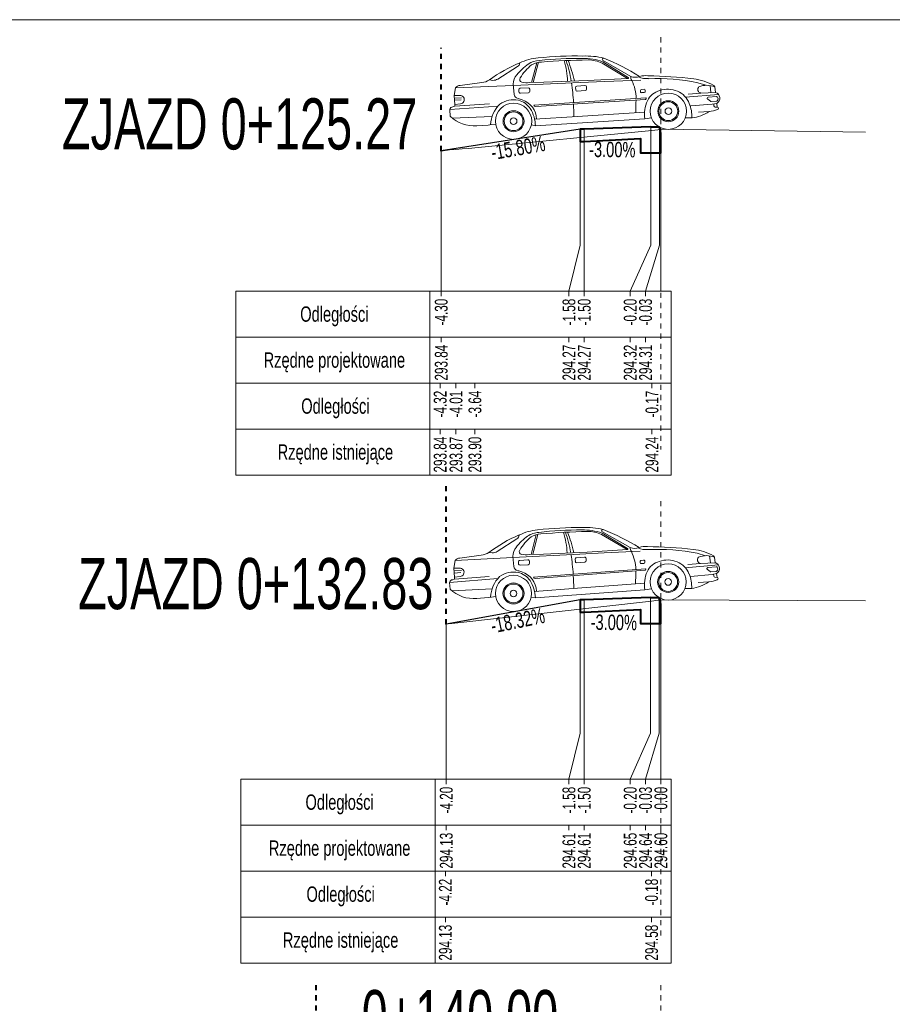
# Model space of a CAD drawing. Header units: metres. Extents: x 7438940.7 to 7438996.8, y 5557059.8 to 5557145.6.
# Tile 3 of 6: x 7438959.9 to 7438977, y 5557080.6 to 5557099.9. Entities that reach past the tile are written whole.
import ezdxf
from ezdxf.enums import TextEntityAlignment as Align

# ---------------------------------------------------------------- set-up
doc = ezdxf.new("R2010")
doc.units = ezdxf.units.M
doc.header["$MEASUREMENT"] = 0
doc.linetypes.add('DGN Style 4', pattern=[0.045851, 0.022926, -0.011463, 0, -0.011463])
for name, color, linetype, lineweight in [('1', 7, 'Continuous', 0), ('45', 7, 'Continuous', 0), ('60', 7, 'Continuous', 0), ('chodnik', 7, 'Continuous', 0), ('projektowany', 7, 'Continuous', 0), ('skarpa', 7, 'Continuous', 0), ('Warstwa 3', 7, 'Continuous', 0)]:
    doc.layers.add(name, color=color, linetype=linetype, lineweight=lineweight)
doc.styles.add('Style-Arial Narrow', font='ARIALN.TTF')

msp = doc.modelspace()

# ---------------------------------------------------------------- linework, layer by layer
at = {"layer": '1', "color": 1, "linetype": 'DGN Style 4', "lineweight": 40}
for p, q in [((7438968.162, 5557097.313), (7438968.162, 5557099.326)), ((7438968.261, 5557088.05), (7438968.261, 5557090.795)), ((7438965.711, 5557080.988), (7438965.711, 5557077.558))]:
    msp.add_line(p, q, dxfattribs=at)
at = {"layer": '1', "color": 6, "lineweight": 13}
for p, q in [((7438972.461, 5557097.737), (7438976.464, 5557097.677)), ((7438972.461, 5557088.524), (7438976.465, 5557088.508))]:
    msp.add_line(p, q, dxfattribs=at)
at = {"layer": '1', "color": 7, "linetype": 'Continuous', "lineweight": 0, "flags": 128}
for points in [[(7438972.262, 5557097.783), (7438972.262, 5557095.468), (7438971.861, 5557094.568), (7438971.861, 5557094.568)], [(7438968.141, 5557097.311), (7438968.201, 5557097.315), (7438968.322, 5557097.329), (7438968.451, 5557097.337), (7438968.572, 5557097.35), (7438968.7, 5557097.359), (7438968.822, 5557097.372), (7438972.287, 5557097.712), (7438972.461, 5557097.727)], [(7438970.882, 5557097.734), (7438970.882, 5557095.468), (7438970.662, 5557094.568)], [(7438970.962, 5557097.734), (7438970.962, 5557095.468), (7438970.962, 5557094.568)], [(7438972.432, 5557097.773), (7438972.432, 5557095.468), (7438972.161, 5557094.568), (7438972.161, 5557094.568)], [(7438972.461, 5557097.734), (7438972.461, 5557095.468), (7438972.461, 5557094.568), (7438972.461, 5557094.568)], [(7438968.162, 5557097.313), (7438968.162, 5557095.468), (7438968.162, 5557094.568), (7438968.162, 5557094.568)], [(7438972.261, 5557088.572), (7438972.261, 5557085.917), (7438971.861, 5557085.017), (7438971.861, 5557085.017)], [(7438972.431, 5557088.562), (7438972.431, 5557085.917), (7438972.161, 5557085.017), (7438972.161, 5557085.017)], [(7438968.243, 5557088.048), (7438968.352, 5557088.06), (7438968.37, 5557088.062), (7438972.279, 5557088.501), (7438972.409, 5557088.517), (7438972.461, 5557088.518)], [(7438970.881, 5557088.523), (7438970.881, 5557085.917), (7438970.661, 5557085.017)], [(7438970.961, 5557088.523), (7438970.961, 5557085.917), (7438970.961, 5557085.017)], [(7438972.461, 5557088.522), (7438972.461, 5557085.917), (7438972.461, 5557085.017), (7438972.461, 5557085.017)], [(7438968.261, 5557088.05), (7438968.261, 5557085.917), (7438968.261, 5557085.017), (7438968.261, 5557085.017)]]:
    msp.add_lwpolyline(points, dxfattribs=at)
at = {"layer": '45', "color": 7, "linetype": 'Continuous', "lineweight": 0}
for p, q in [((7438969.269, 5557098.716), (7438969.656, 5557098.96)), ((7438969.931, 5557098.649), (7438970.034, 5557099.037)), ((7438969.962, 5557098.65), (7438970.068, 5557099.045)), ((7438971.309, 5557099.028), (7438971.811, 5557098.727)), ((7438971.872, 5557098.77), (7438971.317, 5557099.085)), ((7438971.322, 5557099.055), (7438971.821, 5557098.748)), ((7438968.441, 5557098.545), (7438968.415, 5557098.395)), ((7438969.574, 5557098.594), (7438968.441, 5557098.545)), ((7438968.955, 5557098.648), (7438968.533, 5557098.594)), ((7438969.104, 5557098.7), (7438969.171, 5557098.691)), ((7438969.579, 5557098.551), (7438969.573, 5557098.617)), ((7438969.574, 5557098.594), (7438970.884, 5557098.65)), ((7438969.588, 5557098.417), (7438969.579, 5557098.551)), ((7438969.708, 5557098.538), (7438969.866, 5557098.548)), ((7438969.892, 5557098.648), (7438970.172, 5557098.656)), ((7438970.172, 5557098.656), (7438971.028, 5557098.689)), ((7438970.795, 5557098.507), (7438970.792, 5557098.549)), ((7438970.818, 5557098.578), (7438970.976, 5557098.589)), ((7438970.884, 5557098.65), (7438971.363, 5557098.669)), ((7438971.006, 5557098.562), (7438971.008, 5557098.521)), ((7438971.028, 5557098.689), (7438971.816, 5557098.727)), ((7438971.363, 5557098.669), (7438972.066, 5557098.698)), ((7438973.182, 5557098.645), (7438973.341, 5557098.595)), ((7438973.441, 5557098.453), (7438973.425, 5557098.591)), ((7438973.519, 5557098.563), (7438973.498, 5557098.592)), ((7438973.53, 5557098.456), (7438973.519, 5557098.563)), ((7438968.415, 5557098.395), (7438968.525, 5557098.398)), ((7438968.426, 5557098.22), (7438968.415, 5557098.395)), ((7438968.418, 5557098.344), (7438968.562, 5557098.352)), ((7438969.684, 5557098.466), (7438969.682, 5557098.508)), ((7438969.872, 5557098.45), (7438969.714, 5557098.44)), ((7438969.895, 5557098.522), (7438969.898, 5557098.48)), ((7438970.982, 5557098.491), (7438970.825, 5557098.481)), ((7438972.063, 5557098.472), (7438972.062, 5557098.491)), ((7438972.083, 5557098.515), (7438972.131, 5557098.518)), ((7438972.135, 5557098.454), (7438972.087, 5557098.451)), ((7438972.155, 5557098.497), (7438972.156, 5557098.478)), ((7438972.945, 5557098.364), (7438973.592, 5557098.412)), ((7438973.241, 5557098.444), (7438972.998, 5557098.422)), ((7438973.241, 5557098.444), (7438973.53, 5557098.456)), ((7438973.39, 5557098.363), (7438973.55, 5557098.373)), ((7438968.331, 5557098.121), (7438969.274, 5557098.186)), ((7438968.392, 5557098.171), (7438968.429, 5557098.184)), ((7438968.421, 5557098.301), (7438968.553, 5557098.31)), ((7438968.426, 5557098.22), (7438968.537, 5557098.232)), ((7438968.429, 5557098.184), (7438968.426, 5557098.22)), ((7438968.429, 5557098.184), (7438969.106, 5557098.231)), ((7438969.975, 5557098.207), (7438972.168, 5557098.35)), ((7438970.012, 5557098.178), (7438972.159, 5557098.32)), ((7438973.468, 5557098.223), (7438973.047, 5557098.193)), ((7438973.432, 5557098.283), (7438973.378, 5557098.322)), ((7438973.446, 5557098.279), (7438973.551, 5557098.286)), ((7438973.556, 5557098.241), (7438973.468, 5557098.223)), ((7438973.5, 5557098.19), (7438973.497, 5557098.229)), ((7438973.566, 5557098.168), (7438973.522, 5557098.17)), ((7438973.566, 5557098.168), (7438973.556, 5557098.241)), ((7438968.34, 5557097.987), (7438968.331, 5557098.121)), ((7438968.376, 5557097.954), (7438969.159, 5557097.985)), ((7438969.99, 5557097.929), (7438970.831, 5557097.984)), ((7438970.831, 5557097.984), (7438972.143, 5557098.071)), ((7438973.195, 5557098.07), (7438973.405, 5557098.081)), ((7438969.082, 5557097.815), (7438968.857, 5557097.801)), ((7438969.082, 5557097.815), (7438969.144, 5557097.826)), ((7438969.144, 5557097.826), (7438969.228, 5557097.832)), ((7438970.006, 5557097.801), (7438969.926, 5557097.818)), ((7438970.006, 5557097.801), (7438972.147, 5557097.938)), ((7438972.147, 5557097.938), (7438972.277, 5557097.957)), ((7438973.066, 5557097.955), (7438972.937, 5557097.956)), ((7438969.26, 5557089.472), (7438969.644, 5557089.72)), ((7438969.922, 5557089.412), (7438970.021, 5557089.801)), ((7438969.954, 5557089.413), (7438970.056, 5557089.808)), ((7438971.297, 5557089.803), (7438971.802, 5557089.508)), ((7438971.862, 5557089.551), (7438971.304, 5557089.861)), ((7438971.309, 5557089.831), (7438971.811, 5557089.529)), ((7438971.019, 5557089.461), (7438971.806, 5557089.508)), ((7438969.566, 5557089.352), (7438968.433, 5557089.293)), ((7438968.946, 5557089.401), (7438968.525, 5557089.343)), ((7438969.095, 5557089.454), (7438969.162, 5557089.446)), ((7438969.571, 5557089.31), (7438969.564, 5557089.376)), ((7438969.566, 5557089.352), (7438970.875, 5557089.421)), ((7438969.581, 5557089.176), (7438969.571, 5557089.31)), ((7438969.7, 5557089.298), (7438969.858, 5557089.31)), ((7438969.883, 5557089.41), (7438970.164, 5557089.421)), ((7438970.164, 5557089.421), (7438971.019, 5557089.461)), ((7438970.787, 5557089.278), (7438970.784, 5557089.319)), ((7438970.81, 5557089.349), (7438970.968, 5557089.361)), ((7438970.875, 5557089.421), (7438971.354, 5557089.445)), ((7438970.998, 5557089.335), (7438971.001, 5557089.294)), ((7438971.354, 5557089.445), (7438972.057, 5557089.48)), ((7438972.075, 5557089.298), (7438972.124, 5557089.301)), ((7438973.173, 5557089.439), (7438973.332, 5557089.39)), ((7438973.434, 5557089.249), (7438973.416, 5557089.386)), ((7438973.511, 5557089.359), (7438973.489, 5557089.388)), ((7438973.523, 5557089.253), (7438973.511, 5557089.359)), ((7438968.433, 5557089.293), (7438968.409, 5557089.143)), ((7438968.409, 5557089.143), (7438968.519, 5557089.147)), ((7438968.421, 5557088.968), (7438968.409, 5557089.143)), ((7438969.677, 5557089.226), (7438969.674, 5557089.268)), ((7438969.865, 5557089.212), (7438969.708, 5557089.201)), ((7438969.888, 5557089.284), (7438969.891, 5557089.242)), ((7438969.971, 5557088.97), (7438972.162, 5557089.134)), ((7438970.008, 5557088.941), (7438972.153, 5557089.104)), ((7438970.975, 5557089.264), (7438970.817, 5557089.252)), ((7438972.056, 5557089.254), (7438972.055, 5557089.274)), ((7438972.129, 5557089.237), (7438972.08, 5557089.234)), ((7438972.148, 5557089.281), (7438972.149, 5557089.261)), ((7438972.939, 5557089.155), (7438973.586, 5557089.209)), ((7438973.234, 5557089.238), (7438972.991, 5557089.214)), ((7438973.234, 5557089.238), (7438973.523, 5557089.253)), ((7438973.427, 5557089.079), (7438973.372, 5557089.117)), ((7438973.383, 5557089.158), (7438973.543, 5557089.17)), ((7438968.327, 5557088.868), (7438969.27, 5557088.943)), ((7438968.388, 5557088.919), (7438968.425, 5557088.932)), ((7438968.413, 5557089.091), (7438968.557, 5557089.101)), ((7438968.416, 5557089.048), (7438968.548, 5557089.059)), ((7438968.421, 5557088.968), (7438968.532, 5557088.981)), ((7438968.425, 5557088.932), (7438968.421, 5557088.968)), ((7438968.425, 5557088.932), (7438969.101, 5557088.985)), ((7438973.464, 5557089.019), (7438973.042, 5557088.985)), ((7438973.441, 5557089.075), (7438973.545, 5557089.083)), ((7438973.551, 5557089.038), (7438973.464, 5557089.019)), ((7438973.496, 5557088.986), (7438973.492, 5557089.025)), ((7438973.561, 5557088.965), (7438973.518, 5557088.966)), ((7438973.561, 5557088.965), (7438973.551, 5557089.038)), ((7438968.337, 5557088.734), (7438968.327, 5557088.868)), ((7438968.374, 5557088.701), (7438969.157, 5557088.74)), ((7438969.988, 5557088.692), (7438970.828, 5557088.755)), ((7438970.005, 5557088.564), (7438972.145, 5557088.722)), ((7438970.828, 5557088.755), (7438972.14, 5557088.855)), ((7438972.145, 5557088.722), (7438972.275, 5557088.742)), ((7438973.064, 5557088.748), (7438972.935, 5557088.747)), ((7438973.191, 5557088.863), (7438973.402, 5557088.877)), ((7438969.081, 5557088.569), (7438968.856, 5557088.553)), ((7438969.081, 5557088.569), (7438969.144, 5557088.58)), ((7438969.144, 5557088.58), (7438969.227, 5557088.588)), ((7438970.005, 5557088.564), (7438969.925, 5557088.58))]:
    msp.add_line(p, q, dxfattribs=at)
at = {"layer": '45', "color": 7, "linetype": 'Continuous', "lineweight": 0, "extrusion": (0, 0, -1)}
for centre, radius in [((-7438972.607, 5557098.088), 0.355), ((-7438969.578, 5557097.892), 0.355), ((-7438972.607, 5557098.088), 0.206), ((-7438972.607, 5557098.088), 0.184), ((-7438969.578, 5557097.892), 0.206), ((-7438969.578, 5557097.892), 0.184), ((-7438972.608, 5557098.088), 0.0652), ((-7438969.579, 5557097.892), 0.0652), ((-7438972.604, 5557088.876), 0.355), ((-7438969.577, 5557088.651), 0.355), ((-7438972.604, 5557088.876), 0.206), ((-7438972.604, 5557088.876), 0.184), ((-7438972.604, 5557088.876), 0.0652), ((-7438969.577, 5557088.651), 0.206), ((-7438969.577, 5557088.651), 0.184), ((-7438969.577, 5557088.651), 0.0652)]:
    msp.add_circle(centre, radius, dxfattribs=at)
for centre, radius, start, end in [((-7438970.132, 5557098.134), 0.998, 64.2866, 85.9518), ((-7438970.776, 5557092.719), 6.451, 83.6472, 91.4195), ((-7438970.837, 5557092.095), 7.027, 83.8489, 90.7217), ((-7438970.956, 5557098.081), 1.041, 88.3518, 110.5804), ((-7438970.989, 5557097.587), 1.582, 88.0687, 103.0629), ((-7438971.344, 5557099.098), 0.0299, 335.0471, 93.4339), ((-7438969.612, 5557094.899), 4.57, 112.293, 122.1554), ((-7438970.796, 5557096.384), 2.868, 53.8488, 67.5217), ((-7438970.483, 5557098.137), 1.07, 38.2228, 54.8027), ((-7438969.62, 5557099.031), 0.0794, 177.9144, 242.8741), ((-7438970.519, 5557098.258), 0.942, 30.6865, 51.4548), ((-7438970.109, 5557098.632), 0.45, 57.3632, 86.9259), ((-7438970.138, 5557098.644), 0.407, 59.4499, 87.9746), ((-7438971.188, 5557085.362), 13.73, 85.555, 89.3702), ((-7438968.745, 5557098.575), 1.894, 164.5841, 177.0008), ((-7438968.243, 5557098.287), 2.493, 161.4551, 171.0102), ((-7438967.879, 5557098.011), 2.967, 158.8486, 166.9858), ((-7438971.033, 5557098.46), 0.632, 90.4164, 115.9577), ((-7438969.84, 5557098.619), 0.267, 359.6387, 42.2812), ((-7438969.75, 5557098.707), 0.0522, 279.8181, 37.5624), ((-7438971.815, 5557098.739), 0.0112, 121.6023, 267.1848), ((-7438971.964, 5557098.751), 0.0934, 319.4498, 11.8436), ((-7438971.961, 5557098.964), 0.213, 246.794, 294.4773), ((-7438972.195, 5557099.16), 0.436, 266.5842, 293.4181), ((-7438972.169, 5557098.307), 0.478, 74.972, 94.8099), ((-7438972.088, 5557090.556), 8.227, 90.8441, 97.0904), ((-7438968.539, 5557098.471), 0.123, 36.8668, 87.2939), ((-7438968.922, 5557098.986), 0.34, 237.5843, 264.3877), ((-7438969.174, 5557098.885), 0.193, 240.441, 270.928), ((-7438969.837, 5557099.102), 0.457, 263.1461, 282.116), ((-7438969.867, 5557098.52), 0.0281, 86.2959, 176.2959), ((-7438966.457, 5557098.011), 4.301, 171.5492, 176.7101), ((-7438970.82, 5557098.55), 0.0281, 356.2959, 86.2959), ((-7438970.978, 5557098.561), 0.0281, 86.2959, 176.2959), ((-7438971.127, 5557098.322), 0.85, 154.3012, 178.9282), ((-7438972.368, 5557094.656), 4.071, 87.9298, 101.5311), ((-7438972.989, 5557097.705), 1.022, 96.4213, 119.8533), ((-7438973.254, 5557098.513), 0.0697, 280.764, 47.6195), ((-7438973.361, 5557098.203), 0.393, 66.872, 113.7312), ((-7438968.531, 5557098.315), 0.083, 85.7262, 266.1706), ((-7438969.702, 5557098.446), 0.118, 288.2986, 346.0303), ((-7438969.71, 5557098.51), 0.0281, 356.2959, 86.2959), ((-7438969.712, 5557098.468), 0.0281, 266.2959, 356.2959), ((-7438969.87, 5557098.479), 0.0281, 176.2959, 266.2959), ((-7438970.823, 5557098.509), 0.0281, 266.2959, 356.2959), ((-7438970.98, 5557098.519), 0.0281, 176.2959, 266.2959), ((-7438972.084, 5557098.492), 0.0224, 356.2959, 86.2959), ((-7438972.085, 5557098.473), 0.0224, 266.2959, 356.2959), ((-7438972.133, 5557098.496), 0.0224, 86.2959, 176.2959), ((-7438972.134, 5557098.476), 0.0224, 176.2959, 266.2959), ((-7438972.531, 5557098.138), 0.366, 25.0439, 75.2954), ((-7438972.597, 5557098.023), 0.495, 71.2304, 112.4827), ((-7438972.624, 5557098.092), 0.42, 112.7043, 159.3697), ((-7438973.391, 5557098.34), 0.0224, 305.6862, 86.2959), ((-7438973.496, 5557098.343), 0.118, 107.101, 239.5087), ((-7438973.551, 5557098.351), 0.0224, 86.2959, 138.3555), ((-7438973.528, 5557098.33), 0.0528, 138.3555, 227.013), ((-7438968.391, 5557098.111), 0.0608, 10.0368, 90.9026), ((-7438969.721, 5557097.799), 0.592, 2.3798, 46.0182), ((-7438969.58, 5557097.847), 0.464, 54.4212, 101.5182), ((-7438969.634, 5557098.071), 0.265, 96.7053, 114.7379), ((-7438969.58, 5557097.92), 0.393, 103.6996, 146.0089), ((-7438969.614, 5557097.919), 0.414, 108.3923, 178.2639), ((-7438970.01, 5557098.214), 0.0361, 266.8839, 348.5099), ((-7438968.744, 5557098.04), 2.013, 174.6995, 181.7462), ((-7438963.802, 5557098.389), 8.173, 180.5715, 182.3129), ((-7438972.796, 5557098.023), 0.655, 352.5019, 24.3011), ((-7438972.156, 5557098.337), 0.0172, 130.8249, 261.3832), ((-7438972.442, 5557097.995), 0.625, 156.9111, 183.69), ((-7438973.445, 5557098.301), 0.0224, 266.2959, 305.6862), ((-7438973.523, 5557098.192), 0.0224, 272.1973, 354.4165), ((-7438973.549, 5557098.308), 0.0224, 227.013, 266.2959), ((-7438973.564, 5557098.145), 0.0231, 94.3812, 258.2105), ((-7438968.803, 5557098.462), 0.663, 265.35, 314.33), ((-7438969.318, 5557097.78), 0.689, 148.5513, 178.2946), ((-7438972.942, 5557098.809), 0.863, 237.528, 261.7425), ((-7438973.369, 5557098.572), 0.492, 246.0247, 265.7083), ((-7438970.129, 5557088.899), 0.998, 63.7376, 85.4028), ((-7438970.824, 5557083.489), 6.451, 83.0982, 90.8704), ((-7438970.892, 5557082.866), 7.027, 83.2999, 90.1727), ((-7438970.953, 5557088.853), 1.041, 87.8028, 110.0314), ((-7438970.99, 5557088.36), 1.582, 87.5197, 102.5139), ((-7438971.331, 5557089.874), 0.0299, 334.4981, 92.8849), ((-7438969.64, 5557085.658), 4.57, 111.744, 121.6063), ((-7438970.809, 5557087.155), 2.868, 53.2998, 66.9727), ((-7438970.479, 5557088.904), 1.07, 37.6738, 54.2537), ((-7438969.607, 5557089.79), 0.0794, 177.3654, 242.3251), ((-7438970.514, 5557089.026), 0.942, 30.1375, 50.9058), ((-7438970.1, 5557089.396), 0.45, 56.8142, 86.3769), ((-7438970.13, 5557089.409), 0.407, 58.9009, 87.4256), ((-7438971.307, 5557076.137), 13.73, 85.006, 88.8211), ((-7438968.737, 5557089.326), 1.894, 164.0351, 176.4518), ((-7438968.238, 5557089.033), 2.493, 160.9061, 170.4612), ((-7438967.876, 5557088.753), 2.967, 158.2996, 166.4368), ((-7438971.026, 5557089.233), 0.632, 89.8674, 115.4087), ((-7438969.832, 5557089.38), 0.267, 359.0897, 41.7322), ((-7438969.741, 5557089.467), 0.0522, 279.2691, 37.0134), ((-7438971.806, 5557089.519), 0.0112, 121.0533, 266.6358), ((-7438971.954, 5557089.533), 0.0934, 318.9007, 11.2945), ((-7438971.949, 5557089.746), 0.213, 246.245, 293.9283), ((-7438972.182, 5557089.944), 0.436, 266.0352, 292.8691), ((-7438972.163, 5557089.091), 0.478, 74.4229, 94.2609), ((-7438972.156, 5557081.34), 8.227, 90.2951, 96.5414), ((-7438972.398, 5557085.442), 4.071, 87.3808, 100.982), ((-7438972.989, 5557088.497), 1.022, 95.8723, 119.3043), ((-7438968.532, 5557089.22), 0.123, 36.3177, 86.7449), ((-7438968.91, 5557089.739), 0.34, 237.0353, 263.8387), ((-7438969.163, 5557089.64), 0.193, 239.8919, 270.379), ((-7438969.702, 5557089.27), 0.0281, 355.7469, 85.7469), ((-7438969.824, 5557089.864), 0.457, 262.5971, 281.567), ((-7438969.86, 5557089.282), 0.0281, 85.7469, 175.7469), ((-7438966.454, 5557088.74), 4.301, 171.0002, 176.1611), ((-7438970.812, 5557089.321), 0.0281, 355.7469, 85.7469), ((-7438970.97, 5557089.333), 0.0281, 85.7469, 175.7469), ((-7438971.121, 5557089.095), 0.85, 153.7522, 178.3792), ((-7438972.077, 5557089.275), 0.0224, 355.7469, 85.7469), ((-7438972.125, 5557089.279), 0.0224, 85.7469, 175.7469), ((-7438972.594, 5557088.811), 0.495, 70.6814, 111.9337), ((-7438973.247, 5557089.307), 0.0697, 280.215, 47.0705), ((-7438973.357, 5557088.998), 0.393, 66.323, 113.1822), ((-7438968.526, 5557089.064), 0.083, 85.1771, 265.6215), ((-7438969.695, 5557089.206), 0.118, 287.7496, 345.4813), ((-7438969.705, 5557089.229), 0.0281, 265.7469, 355.7469), ((-7438969.863, 5557089.24), 0.0281, 175.7469, 265.7469), ((-7438970.815, 5557089.28), 0.0281, 265.7469, 355.7469), ((-7438970.973, 5557089.292), 0.0281, 175.7469, 265.7469), ((-7438972.078, 5557089.256), 0.0224, 265.7469, 355.7469), ((-7438972.127, 5557089.26), 0.0224, 175.7469, 265.7469), ((-7438972.151, 5557089.121), 0.0172, 130.2758, 260.8342), ((-7438972.527, 5557088.925), 0.366, 24.4948, 74.7464), ((-7438972.62, 5557088.881), 0.42, 112.1553, 158.8207), ((-7438973.385, 5557089.136), 0.0224, 305.1372, 85.7469), ((-7438973.49, 5557089.14), 0.118, 106.5519, 238.9597), ((-7438973.545, 5557089.148), 0.0224, 85.7469, 137.8065), ((-7438973.523, 5557089.127), 0.0528, 137.8065, 226.464), ((-7438968.387, 5557088.858), 0.0608, 9.4878, 90.3536), ((-7438969.721, 5557088.559), 0.592, 1.8308, 45.4692), ((-7438969.579, 5557088.606), 0.464, 53.8722, 100.9692), ((-7438969.631, 5557088.831), 0.265, 96.1563, 114.1889), ((-7438969.578, 5557088.679), 0.393, 103.1506, 145.4599), ((-7438969.613, 5557088.678), 0.414, 107.8433, 177.7148), ((-7438970.006, 5557088.977), 0.0361, 266.3349, 347.9609), ((-7438968.742, 5557088.791), 2.013, 174.1505, 181.1972), ((-7438963.796, 5557089.093), 8.173, 180.0225, 181.7639), ((-7438972.793, 5557088.813), 0.655, 351.9529, 23.7521), ((-7438972.44, 5557088.782), 0.625, 156.3621, 183.141), ((-7438973.361, 5557089.367), 0.492, 245.4757, 265.1593), ((-7438973.439, 5557089.097), 0.0224, 265.7469, 305.1372), ((-7438973.518, 5557088.989), 0.0224, 271.6483, 353.8675), ((-7438973.544, 5557089.105), 0.0224, 226.464, 265.7469), ((-7438973.56, 5557088.942), 0.0231, 93.8322, 257.6615), ((-7438968.796, 5557089.213), 0.663, 264.801, 313.781), ((-7438969.317, 5557088.537), 0.689, 148.0023, 177.7456), ((-7438972.932, 5557089.6), 0.863, 236.979, 261.1934)]:
    msp.add_arc(centre, radius, start, end, dxfattribs=at)
at = {"layer": '60', "color": 7, "linetype": 'DGN Style 4', "lineweight": 0}
for p, q in [((7438972.461, 5557099.535), (7438972.461, 5557091.468)), ((7438972.461, 5557090.456), (7438972.461, 5557081.917)), ((7438972.461, 5557080.988), (7438972.461, 5557072.643))]:
    msp.add_line(p, q, dxfattribs=at)
at = {"layer": '60', "color": 7, "linetype": 'Continuous', "lineweight": 0}
for p, q in [((7438964.141, 5557094.568), (7438964.141, 5557092.768)), ((7438967.941, 5557094.568), (7438967.941, 5557092.768)), ((7438968.162, 5557094.468), (7438968.162, 5557094.568)), ((7438970.662, 5557094.468), (7438970.662, 5557094.568)), ((7438970.962, 5557094.468), (7438970.962, 5557094.568)), ((7438971.861, 5557094.468), (7438971.861, 5557094.568)), ((7438972.161, 5557094.468), (7438972.161, 5557094.568)), ((7438964.141, 5557093.668), (7438972.661, 5557093.668)), ((7438968.162, 5557093.568), (7438968.162, 5557093.668)), ((7438970.662, 5557093.568), (7438970.662, 5557093.668)), ((7438970.962, 5557093.568), (7438970.962, 5557093.668)), ((7438971.861, 5557093.568), (7438971.861, 5557093.668)), ((7438972.161, 5557093.568), (7438972.161, 5557093.668)), ((7438964.141, 5557092.768), (7438964.141, 5557090.968)), ((7438967.941, 5557092.768), (7438967.941, 5557090.968)), ((7438968.141, 5557092.668), (7438968.141, 5557092.768)), ((7438968.451, 5557092.668), (7438968.451, 5557092.768)), ((7438968.822, 5557092.668), (7438968.822, 5557092.768)), ((7438972.287, 5557092.668), (7438972.287, 5557092.768)), ((7438964.141, 5557091.868), (7438972.661, 5557091.868)), ((7438968.141, 5557091.768), (7438968.141, 5557091.868)), ((7438968.451, 5557091.768), (7438968.451, 5557091.868)), ((7438968.822, 5557091.768), (7438968.822, 5557091.868)), ((7438972.287, 5557091.768), (7438972.287, 5557091.868)), ((7438964.243, 5557085.017), (7438964.243, 5557083.217)), ((7438968.043, 5557085.017), (7438968.043, 5557083.217)), ((7438968.261, 5557084.917), (7438968.261, 5557085.017)), ((7438970.661, 5557084.917), (7438970.661, 5557085.017)), ((7438970.961, 5557084.917), (7438970.961, 5557085.017)), ((7438971.861, 5557084.917), (7438971.861, 5557085.017)), ((7438972.161, 5557084.917), (7438972.161, 5557085.017)), ((7438972.461, 5557084.917), (7438972.461, 5557085.017)), ((7438964.243, 5557084.117), (7438972.661, 5557084.117)), ((7438968.261, 5557084.017), (7438968.261, 5557084.117)), ((7438970.661, 5557084.017), (7438970.661, 5557084.117)), ((7438970.961, 5557084.017), (7438970.961, 5557084.117)), ((7438971.861, 5557084.017), (7438971.861, 5557084.117)), ((7438972.161, 5557084.017), (7438972.161, 5557084.117)), ((7438972.461, 5557084.017), (7438972.461, 5557084.117)), ((7438964.243, 5557083.217), (7438964.243, 5557081.417)), ((7438968.043, 5557083.217), (7438968.043, 5557081.417)), ((7438968.243, 5557083.117), (7438968.243, 5557083.217)), ((7438972.279, 5557083.117), (7438972.279, 5557083.217)), ((7438964.243, 5557082.317), (7438972.661, 5557082.317)), ((7438968.243, 5557082.217), (7438968.243, 5557082.317)), ((7438972.279, 5557082.217), (7438972.279, 5557082.317))]:
    msp.add_line(p, q, dxfattribs=at)
for points in [[(7438964.141, 5557094.568), (7438964.141, 5557092.768), (7438972.661, 5557092.768), (7438972.661, 5557094.568)], [(7438964.141, 5557092.768), (7438964.141, 5557090.968), (7438972.661, 5557090.968), (7438972.661, 5557092.768)], [(7438964.243, 5557085.017), (7438964.243, 5557083.217), (7438972.661, 5557083.217), (7438972.661, 5557085.017)], [(7438964.243, 5557083.217), (7438964.243, 5557081.417), (7438972.661, 5557081.417), (7438972.661, 5557083.217)]]:
    msp.add_3dface(points, dxfattribs=at)
at = {"layer": 'chodnik', "color": 7, "linetype": 'Continuous', "lineweight": 40, "flags": 128}
for points in [[(7438972.462, 5557097.653), (7438972.432, 5557097.773), (7438972.262, 5557097.773), (7438972.262, 5557097.783), (7438970.96, 5557097.734), (7438970.88, 5557097.734), (7438970.882, 5557097.497), (7438970.962, 5557097.497), (7438972.062, 5557097.551), (7438972.062, 5557097.273), (7438972.462, 5557097.273), (7438972.462, 5557097.423), (7438972.462, 5557097.473), (7438972.462, 5557097.653)], [(7438972.461, 5557088.442), (7438972.431, 5557088.562), (7438972.261, 5557088.562), (7438972.261, 5557088.572), (7438970.96, 5557088.523), (7438970.88, 5557088.523), (7438970.881, 5557088.286), (7438970.961, 5557088.286), (7438972.061, 5557088.339), (7438972.061, 5557088.062), (7438972.461, 5557088.062), (7438972.461, 5557088.212), (7438972.461, 5557088.262), (7438972.461, 5557088.442)]]:
    msp.add_lwpolyline(points, close=True, dxfattribs=at)
at = {"layer": 'projektowany', "color": 7, "linetype": 'Continuous', "lineweight": 0, "elevation": 0, "flags": 128}
for points in [[(7438968.162, 5557097.313), (7438970.88, 5557097.734), (7438970.96, 5557097.734), (7438972.262, 5557097.783), (7438972.432, 5557097.773), (7438972.461, 5557097.734)], [(7438968.261, 5557088.05), (7438970.88, 5557088.523), (7438970.96, 5557088.523), (7438972.261, 5557088.572), (7438972.431, 5557088.562), (7438972.461, 5557088.522)]]:
    msp.add_lwpolyline(points, dxfattribs=at)
at = {"layer": 'skarpa', "color": 7, "linetype": 'Continuous', "lineweight": 30, "elevation": 0, "flags": 128}
for points in [[(7438970.88, 5557097.734), (7438968.162, 5557097.313)], [(7438970.88, 5557088.523), (7438968.261, 5557088.05)]]:
    msp.add_lwpolyline(points, dxfattribs=at)
at = {"layer": 'Warstwa 3', "color": 7, "linetype": 'Continuous', "lineweight": 0}
msp.add_3dface([(7438940.697, 5557059.799), (7438940.697, 5557099.879), (7438996.697, 5557099.879), (7438996.697, 5557059.799)], dxfattribs=at)

# ---------------------------------------------------------------- texts
at = {"layer": '1', "color": 7, "lineweight": 30, "style": 'Style-Arial Narrow', "width": 0.8}
for s, p in [('ZJAZD 0+125.27', (7438964.216, 5557098.339)), ('ZJAZD 0+132.83', (7438964.532, 5557089.343)), ('0+140.00', (7438968.528, 5557080.889))]:
    msp.add_text(s, height=1, dxfattribs=at).set_placement(p, align=Align.TOP_CENTER)
at = {"layer": '60', "color": 7, "lineweight": 0, "style": 'Style-Arial Narrow', "width": 0.833333}
for s, rotation, p in [('-15.80%', 10.0796, (7438969.691, 5557097.223)), ('-3.00%', 359.4271, (7438971.509, 5557097.188)), ('-18.32%', 11.5371, (7438969.689, 5557087.974)), ('-3.00%', 359.4271, (7438971.539, 5557087.935))]:
    msp.add_text(s, height=0.3, rotation=rotation, dxfattribs=at).set_placement(p, align=Align.CENTER)
at = {"layer": '60', "color": 7, "lineweight": 13, "style": 'Style-Arial Narrow', "width": 0.833333}
for s, p in [('Odległości', (7438966.071, 5557094.118)), ('Rzędne projektowane', (7438966.071, 5557093.218)), ('Odległości', (7438966.091, 5557092.318)), ('Rzędne istniejące', (7438966.091, 5557091.418)), ('Odległości', (7438966.173, 5557084.567)), ('Rzędne projektowane', (7438966.173, 5557083.667)), ('Odległości', (7438966.193, 5557082.767)), ('Rzędne istniejące', (7438966.193, 5557081.867))]:
    msp.add_text(s, height=0.3, dxfattribs=at).set_placement(p, align=Align.MIDDLE_CENTER)
at = {"layer": '60', "color": 7, "lineweight": 13, "style": 'Style-Arial Narrow', "width": 0.8}
for s, p in [('-4.30', (7438968.162, 5557094.418)), ('-1.58', (7438970.662, 5557094.418)), ('-1.50', (7438970.962, 5557094.418)), ('-0.20', (7438971.861, 5557094.418)), ('-0.03', (7438972.161, 5557094.418)), ('293.84', (7438968.162, 5557093.518)), ('294.27', (7438970.662, 5557093.518)), ('294.27', (7438970.962, 5557093.518)), ('294.32', (7438971.861, 5557093.518)), ('294.31', (7438972.161, 5557093.518)), ('-4.20', (7438968.261, 5557084.867)), ('-1.58', (7438970.661, 5557084.867)), ('-1.50', (7438970.961, 5557084.867)), ('-0.20', (7438971.861, 5557084.867)), ('-0.03', (7438972.161, 5557084.867)), ('0.00', (7438972.461, 5557084.867)), ('294.13', (7438968.261, 5557083.967)), ('294.61', (7438970.661, 5557083.967)), ('294.61', (7438970.961, 5557083.967)), ('294.65', (7438971.861, 5557083.967)), ('294.64', (7438972.161, 5557083.967)), ('294.60', (7438972.461, 5557083.967))]:
    msp.add_text(s, height=0.25, rotation=90, dxfattribs=at).set_placement(p, align=Align.MIDDLE_RIGHT)
at = {"layer": '60', "color": 7, "lineweight": 0, "style": 'Style-Arial Narrow', "width": 0.8}
for s, p in [('-4.32', (7438968.141, 5557092.618)), ('-4.01', (7438968.451, 5557092.618)), ('-3.64', (7438968.822, 5557092.618)), ('-0.17', (7438972.287, 5557092.618)), ('293.84', (7438968.141, 5557091.718)), ('293.87', (7438968.451, 5557091.718)), ('293.90', (7438968.822, 5557091.718)), ('294.24', (7438972.287, 5557091.718)), ('-4.22', (7438968.243, 5557083.067)), ('-0.18', (7438972.279, 5557083.067)), ('294.13', (7438968.243, 5557082.167)), ('294.58', (7438972.279, 5557082.167))]:
    msp.add_text(s, height=0.25, rotation=90, dxfattribs=at).set_placement(p, align=Align.MIDDLE_RIGHT)

doc.saveas('drawing.dxf')
